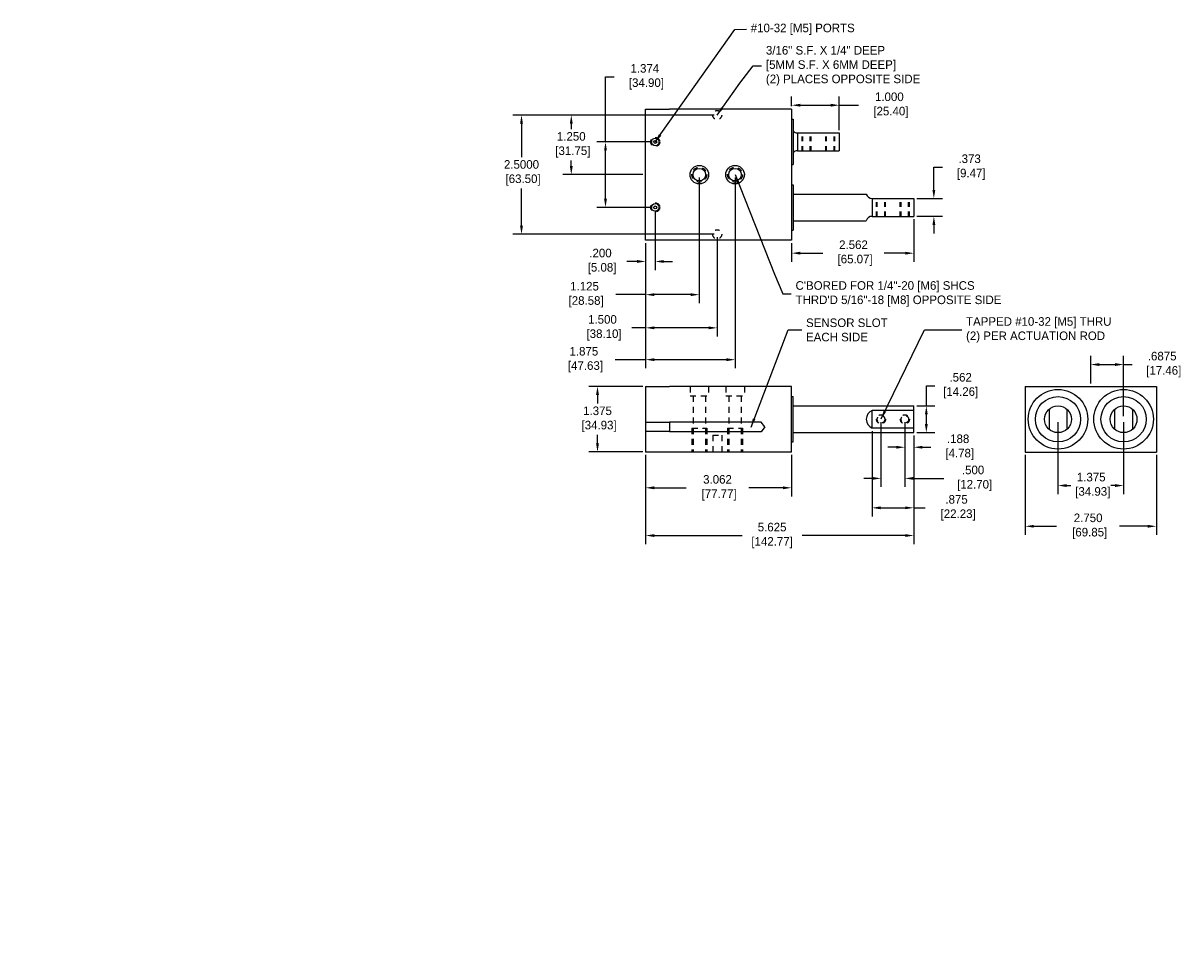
# Model space of a CAD drawing. Extents: x -1 to 76, y -9 to 151.
import ezdxf

# ---------------------------------------------------------------- set-up
doc = ezdxf.new("R2010")
doc.units = 0
doc.header["$MEASUREMENT"] = 0
doc.linetypes.add('DASHED', pattern=[0.75, 0.5, -0.25])
doc.linetypes.add('DASHED2', pattern=[0.375, 0.25, -0.125])
doc.layers.get('0').update_dxf_attribs({"linetype": 'CONTINUOUS'})
doc.layers.get('DEFPOINTS').update_dxf_attribs({"linetype": 'CONTINUOUS'})
doc.layers.add('DWG', color=7, linetype='CONTINUOUS')
doc.dimstyles.get("Standard").update_dxf_attribs({"dimtxt": 0.18, "dimasz": 0.18, "dimexe": 0.18, "dimexo": 0.0625, "dimgap": 0.09, "dimtad": 0, "dimtih": 1, "dimtoh": 1, "dimdec": 4, "dimzin": 4, "dimdsep": 46, "dimtxsty": 'Standard', "dimcen": 0.09, "dimadec": 0, "dimazin": 0, "dimtfac": 1, "dimtdec": 3, "dimtofl": 0, "dimtmove": 0, "dimatfit": 3, "dimfxl": 1, "dimtolj": 1, "dimtzin": 4, "dimarcsym": 0})

# ---------------------------------------------------------------- blocks, each defined once
blk = doc.blocks.new('*D555')
at = {"color": 0, "linetype": 'ByBlock'}
for p, q in [((16.487, 147.568), (16.487, 146.317)), ((16.287, 146.88), (16.287, 146.317)), ((16.107, 146.497), (15.895, 146.497)), ((16.667, 146.497), (16.847, 146.497))]:
    blk.add_line(p, q, dxfattribs=at)
for points in [[(16.107, 146.527), (16.107, 146.467), (16.287, 146.497)], [(16.667, 146.527), (16.667, 146.467), (16.487, 146.497)]]:
    blk.add_solid(points, dxfattribs=at)
at = {"layer": 'DEFPOINTS', "color": 0, "linetype": 'ByBlock'}
for p in [(16.487, 147.631), (16.287, 146.943), (16.487, 146.497)]:
    blk.add_point(p, dxfattribs=at)
at = {"color": 0, "linetype": 'ByBlock', "insert": (15.34, 146.497), "char_height": 0.18, "attachment_point": 5}
blk.add_mtext('\\A1;.200\\P [5.08]', dxfattribs=at)
blk = doc.blocks.new('*D556')
at = {"color": 0, "linetype": 'ByBlock'}
for p, q in [((17.412, 148.255), (17.412, 145.621)), ((16.287, 146.88), (16.287, 145.621)), ((16.287, 145.801), (15.665, 145.801)), ((17.232, 145.801), (16.467, 145.801))]:
    blk.add_line(p, q, dxfattribs=at)
for points in [[(16.467, 145.831), (16.467, 145.771), (16.287, 145.801)], [(17.232, 145.831), (17.232, 145.771), (17.412, 145.801)]]:
    blk.add_solid(points, dxfattribs=at)
at = {"layer": 'DEFPOINTS', "color": 0, "linetype": 'ByBlock'}
for p in [(17.412, 148.318), (16.287, 146.943), (17.412, 145.801)]:
    blk.add_point(p, dxfattribs=at)
at = {"color": 0, "linetype": 'ByBlock', "insert": (15.005, 145.801), "char_height": 0.18, "attachment_point": 5}
blk.add_mtext('\\A1;1.125\\P [28.58]', dxfattribs=at)
blk = doc.blocks.new('*D557')
at = {"color": 0, "linetype": 'ByBlock'}
for p, q in [((17.787, 147.005), (17.787, 144.925)), ((16.287, 146.88), (16.287, 144.925)), ((16.287, 145.105), (15.996, 145.105)), ((17.607, 145.105), (16.467, 145.105))]:
    blk.add_line(p, q, dxfattribs=at)
for points in [[(16.467, 145.135), (16.467, 145.075), (16.287, 145.105)], [(17.607, 145.135), (17.607, 145.075), (17.787, 145.105)]]:
    blk.add_solid(points, dxfattribs=at)
at = {"layer": 'DEFPOINTS', "color": 0, "linetype": 'ByBlock'}
for p in [(16.287, 146.943), (17.787, 147.068), (17.787, 145.105)]:
    blk.add_point(p, dxfattribs=at)
at = {"color": 0, "linetype": 'ByBlock', "insert": (15.381, 145.105), "char_height": 0.18, "attachment_point": 5}
blk.add_mtext('\\A1;1.500\\P [38.10]', dxfattribs=at)
blk = doc.blocks.new('*D558')
at = {"color": 0, "linetype": 'ByBlock'}
for p, q in [((15.445, 149.005), (15.445, 150.37)), ((15.445, 150.37), (15.625, 150.37)), ((16.425, 149.005), (15.265, 149.005)), ((15.445, 147.811), (15.445, 148.825)), ((16.425, 147.631), (15.265, 147.631))]:
    blk.add_line(p, q, dxfattribs=at)
for points in [[(15.415, 148.825), (15.475, 148.825), (15.445, 149.005)], [(15.415, 147.811), (15.475, 147.811), (15.445, 147.631)]]:
    blk.add_solid(points, dxfattribs=at)
at = {"layer": 'DEFPOINTS', "color": 0, "linetype": 'ByBlock'}
for p in [(16.487, 149.005), (15.445, 147.631), (16.487, 147.631)]:
    blk.add_point(p, dxfattribs=at)
at = {"color": 0, "linetype": 'ByBlock', "insert": (16.27, 150.37), "char_height": 0.18, "attachment_point": 5}
blk.add_mtext('\\A1;1.374\\P [34.90]', dxfattribs=at)
blk = doc.blocks.new('*D559')
at = {"color": 0, "linetype": 'ByBlock'}
for p, q in [((17.725, 149.568), (13.503, 149.568)), ((13.683, 149.388), (13.683, 148.685)), ((13.683, 147.248), (13.683, 148.025)), ((17.725, 147.068), (13.503, 147.068))]:
    blk.add_line(p, q, dxfattribs=at)
for points in [[(13.653, 149.388), (13.713, 149.388), (13.683, 149.568)], [(13.653, 147.248), (13.713, 147.248), (13.683, 147.068)]]:
    blk.add_solid(points, dxfattribs=at)
at = {"layer": 'DEFPOINTS', "color": 0, "linetype": 'ByBlock'}
for p in [(17.787, 149.568), (13.683, 147.068), (17.787, 147.068)]:
    blk.add_point(p, dxfattribs=at)
at = {"color": 0, "linetype": 'ByBlock', "insert": (13.683, 148.355), "char_height": 0.18, "attachment_point": 5}
blk.add_mtext('\\A1;2.5000\\P [63.50]', dxfattribs=at)
blk = doc.blocks.new('*D560')
at = {"color": 0, "linetype": 'ByBlock'}
for p, q in [((19.349, 149.755), (19.349, 149.954)), ((20.349, 149.254), (20.349, 149.954)), ((19.529, 149.774), (20.169, 149.774)), ((20.349, 149.774), (20.753, 149.774))]:
    blk.add_line(p, q, dxfattribs=at)
for points in [[(19.529, 149.804), (19.529, 149.744), (19.349, 149.774)], [(20.169, 149.804), (20.169, 149.744), (20.349, 149.774)]]:
    blk.add_solid(points, dxfattribs=at)
at = {"layer": 'DEFPOINTS', "color": 0, "linetype": 'ByBlock'}
for p in [(19.349, 149.693), (20.349, 149.774), (20.349, 149.192)]:
    blk.add_point(p, dxfattribs=at)
at = {"color": 0, "linetype": 'ByBlock', "insert": (21.398, 149.774), "char_height": 0.18, "attachment_point": 5}
blk.add_mtext('\\A1;1.000\\P [25.40]', dxfattribs=at)
blk = doc.blocks.new('*D561')
at = {"color": 0, "linetype": 'ByBlock'}
for p, q in [((21.911, 147.381), (21.911, 146.491)), ((19.349, 146.88), (19.349, 146.491)), ((19.529, 146.671), (20.001, 146.671)), ((21.731, 146.671), (21.291, 146.671))]:
    blk.add_line(p, q, dxfattribs=at)
for points in [[(19.529, 146.701), (19.529, 146.641), (19.349, 146.671)], [(21.731, 146.701), (21.731, 146.641), (21.911, 146.671)]]:
    blk.add_solid(points, dxfattribs=at)
at = {"layer": 'DEFPOINTS', "color": 0, "linetype": 'ByBlock'}
for p in [(21.911, 147.444), (19.349, 146.943), (21.911, 146.671)]:
    blk.add_point(p, dxfattribs=at)
at = {"color": 0, "linetype": 'ByBlock', "insert": (20.646, 146.671), "char_height": 0.18, "attachment_point": 5}
blk.add_mtext('\\A1;2.562\\P [65.07]', dxfattribs=at)
blk = doc.blocks.new('*D562')
at = {"color": 0, "linetype": 'ByBlock'}
for p, q in [((21.911, 142.846), (21.911, 140.569)), ((16.287, 142.438), (16.287, 140.569)), ((16.467, 140.749), (18.309, 140.749)), ((21.731, 140.749), (19.569, 140.749))]:
    blk.add_line(p, q, dxfattribs=at)
for points in [[(16.467, 140.779), (16.467, 140.719), (16.287, 140.749)], [(21.731, 140.779), (21.731, 140.719), (21.911, 140.749)]]:
    blk.add_solid(points, dxfattribs=at)
at = {"layer": 'DEFPOINTS', "color": 0, "linetype": 'ByBlock'}
for p in [(21.911, 142.908), (16.287, 142.501), (21.911, 140.749)]:
    blk.add_point(p, dxfattribs=at)
at = {"color": 0, "linetype": 'ByBlock', "insert": (18.939, 140.749), "char_height": 0.18, "attachment_point": 5}
blk.add_mtext('\\A1;5.625\\P[142.77]', dxfattribs=at)
blk = doc.blocks.new('*D563')
at = {"color": 0, "linetype": 'ByBlock'}
for p, q in [((16.287, 142.438), (16.287, 141.57)), ((19.349, 142.438), (19.349, 141.57)), ((16.467, 141.75), (17.134, 141.75)), ((19.169, 141.75), (18.454, 141.75))]:
    blk.add_line(p, q, dxfattribs=at)
for points in [[(16.467, 141.78), (16.467, 141.72), (16.287, 141.75)], [(19.169, 141.78), (19.169, 141.72), (19.349, 141.75)]]:
    blk.add_solid(points, dxfattribs=at)
at = {"layer": 'DEFPOINTS', "color": 0, "linetype": 'ByBlock'}
for p in [(16.287, 142.501), (19.349, 142.501), (19.349, 141.75)]:
    blk.add_point(p, dxfattribs=at)
at = {"color": 0, "linetype": 'ByBlock', "insert": (17.794, 141.75), "char_height": 0.18, "attachment_point": 5}
blk.add_mtext('\\A1;3.062\\P [77.77]', dxfattribs=at)
blk = doc.blocks.new('*D564')
at = {"color": 0, "linetype": 'ByBlock'}
for p, q in [((16.225, 143.876), (15.097, 143.876)), ((15.277, 143.696), (15.277, 143.518)), ((15.277, 142.681), (15.277, 142.858)), ((16.225, 142.501), (15.097, 142.501))]:
    blk.add_line(p, q, dxfattribs=at)
for points in [[(15.247, 143.696), (15.307, 143.696), (15.277, 143.876)], [(15.247, 142.681), (15.307, 142.681), (15.277, 142.501)]]:
    blk.add_solid(points, dxfattribs=at)
at = {"layer": 'DEFPOINTS', "color": 0, "linetype": 'ByBlock'}
for p in [(16.287, 143.876), (15.277, 142.501), (16.287, 142.501)]:
    blk.add_point(p, dxfattribs=at)
at = {"color": 0, "linetype": 'ByBlock', "insert": (15.277, 143.188), "char_height": 0.18, "attachment_point": 5}
blk.add_mtext('\\A1;1.375\\P [34.93]', dxfattribs=at)
blk = doc.blocks.new('*D565')
at = {"color": 0, "linetype": 'ByBlock'}
for p, q in [((22.174, 143.468), (22.174, 143.891)), ((22.174, 143.891), (22.354, 143.891)), ((21.974, 143.468), (22.354, 143.468)), ((22.174, 143.088), (22.174, 143.288)), ((21.974, 142.908), (22.354, 142.908))]:
    blk.add_line(p, q, dxfattribs=at)
for points in [[(22.144, 143.288), (22.204, 143.288), (22.174, 143.468)], [(22.144, 143.088), (22.204, 143.088), (22.174, 142.908)]]:
    blk.add_solid(points, dxfattribs=at)
at = {"layer": 'DEFPOINTS', "color": 0, "linetype": 'ByBlock'}
for p in [(21.911, 143.468), (21.911, 142.908), (22.174, 142.908)]:
    blk.add_point(p, dxfattribs=at)
at = {"color": 0, "linetype": 'ByBlock', "insert": (22.894, 143.891), "char_height": 0.18, "attachment_point": 5}
blk.add_mtext('\\A1;.562\\P[14.26]', dxfattribs=at)
blk = doc.blocks.new('*D566')
at = {"color": 0, "linetype": 'ByBlock'}
for p, q in [((22.332, 147.997), (22.332, 148.475)), ((22.332, 148.475), (22.512, 148.475)), ((21.974, 147.817), (22.512, 147.817)), ((21.974, 147.444), (22.512, 147.444)), ((22.332, 147.264), (22.332, 147.084))]:
    blk.add_line(p, q, dxfattribs=at)
for points in [[(22.302, 147.997), (22.362, 147.997), (22.332, 147.817)], [(22.302, 147.264), (22.362, 147.264), (22.332, 147.444)]]:
    blk.add_solid(points, dxfattribs=at)
at = {"layer": 'DEFPOINTS', "color": 0, "linetype": 'ByBlock'}
for p in [(21.911, 147.817), (21.911, 147.444), (22.332, 147.444)]:
    blk.add_point(p, dxfattribs=at)
at = {"color": 0, "linetype": 'ByBlock', "insert": (23.082, 148.475), "char_height": 0.18, "attachment_point": 5}
blk.add_mtext('\\A1;.373\\P [9.47]', dxfattribs=at)
blk = doc.blocks.new('*D567')
at = {"color": 0, "linetype": 'ByBlock'}
for p, q in [((24.248, 142.438), (24.248, 140.763)), ((26.998, 142.438), (26.998, 140.763)), ((24.428, 140.943), (24.907, 140.943)), ((26.818, 140.943), (26.227, 140.943))]:
    blk.add_line(p, q, dxfattribs=at)
for points in [[(24.428, 140.973), (24.428, 140.913), (24.248, 140.943)], [(26.818, 140.973), (26.818, 140.913), (26.998, 140.943)]]:
    blk.add_solid(points, dxfattribs=at)
at = {"layer": 'DEFPOINTS', "color": 0, "linetype": 'ByBlock'}
for p in [(24.248, 142.501), (26.998, 142.501), (26.998, 140.943)]:
    blk.add_point(p, dxfattribs=at)
at = {"color": 0, "linetype": 'ByBlock', "insert": (25.567, 140.943), "char_height": 0.18, "attachment_point": 5}
blk.add_mtext('\\A1;2.750\\P [69.85]', dxfattribs=at)
blk = doc.blocks.new('*D568')
at = {"color": 0, "linetype": 'ByBlock'}
for p, q in [((24.935, 143.126), (24.935, 141.617)), ((26.31, 143.126), (26.31, 141.617)), ((25.115, 141.797), (25.205, 141.797)), ((26.13, 141.797), (26.04, 141.797))]:
    blk.add_line(p, q, dxfattribs=at)
for points in [[(25.115, 141.827), (25.115, 141.767), (24.935, 141.797)], [(26.13, 141.827), (26.13, 141.767), (26.31, 141.797)]]:
    blk.add_solid(points, dxfattribs=at)
at = {"layer": 'DEFPOINTS', "color": 0, "linetype": 'ByBlock'}
for p in [(24.935, 143.188), (26.31, 143.188), (26.31, 141.797)]:
    blk.add_point(p, dxfattribs=at)
at = {"color": 0, "linetype": 'ByBlock', "insert": (25.632, 141.797), "char_height": 0.18, "attachment_point": 5}
blk.add_mtext('\\A1;1.375\\P [34.93]', dxfattribs=at)
blk = doc.blocks.new('*D569')
at = {"color": 0, "linetype": 'ByBlock'}
for p, q in [((21.223, 143.126), (21.223, 141.767)), ((21.723, 143.126), (21.723, 141.767)), ((21.043, 141.947), (20.863, 141.947)), ((21.903, 141.947), (22.539, 141.947))]:
    blk.add_line(p, q, dxfattribs=at)
for points in [[(21.043, 141.977), (21.043, 141.917), (21.223, 141.947)], [(21.903, 141.977), (21.903, 141.917), (21.723, 141.947)]]:
    blk.add_solid(points, dxfattribs=at)
at = {"layer": 'DEFPOINTS', "color": 0, "linetype": 'ByBlock'}
for p in [(21.223, 143.188), (21.723, 143.188), (21.723, 141.947)]:
    blk.add_point(p, dxfattribs=at)
at = {"color": 0, "linetype": 'ByBlock', "insert": (23.154, 141.947), "char_height": 0.18, "attachment_point": 5}
blk.add_mtext('\\A1;.500\\P [12.70]', dxfattribs=at)
blk = doc.blocks.new('*D570')
at = {"color": 0, "linetype": 'ByBlock'}
for p, q in [((21.723, 143.126), (21.723, 142.421)), ((21.911, 142.846), (21.911, 142.421)), ((21.543, 142.601), (21.363, 142.601)), ((22.091, 142.601), (22.271, 142.601))]:
    blk.add_line(p, q, dxfattribs=at)
for points in [[(21.543, 142.631), (21.543, 142.571), (21.723, 142.601)], [(22.091, 142.631), (22.091, 142.571), (21.911, 142.601)]]:
    blk.add_solid(points, dxfattribs=at)
at = {"layer": 'DEFPOINTS', "color": 0, "linetype": 'ByBlock'}
for p in [(21.723, 143.188), (21.911, 142.908), (21.723, 142.601)]:
    blk.add_point(p, dxfattribs=at)
at = {"color": 0, "linetype": 'ByBlock', "insert": (22.841, 142.601), "char_height": 0.18, "attachment_point": 5}
blk.add_mtext('\\A1;.188\\P [4.78]', dxfattribs=at)
blk = doc.blocks.new('*D571')
at = {"color": 0, "linetype": 'ByBlock'}
for p, q in [((21.036, 142.939), (21.036, 141.15)), ((21.911, 142.846), (21.911, 141.15)), ((21.216, 141.33), (21.731, 141.33)), ((21.911, 141.33), (22.148, 141.33))]:
    blk.add_line(p, q, dxfattribs=at)
for points in [[(21.216, 141.36), (21.216, 141.3), (21.036, 141.33)], [(21.731, 141.36), (21.731, 141.3), (21.911, 141.33)]]:
    blk.add_solid(points, dxfattribs=at)
at = {"layer": 'DEFPOINTS', "color": 0, "linetype": 'ByBlock'}
for p in [(21.036, 143.002), (21.911, 142.908), (21.036, 141.33)]:
    blk.add_point(p, dxfattribs=at)
at = {"color": 0, "linetype": 'ByBlock', "insert": (22.808, 141.33), "char_height": 0.18, "attachment_point": 5}
blk.add_mtext('\\A1;.875\\P [22.23]', dxfattribs=at)
blk = doc.blocks.new('*D572')
at = {"color": 0, "linetype": 'ByBlock'}
for p, q in [((18.162, 148.255), (18.162, 144.257)), ((16.287, 146.88), (16.287, 144.257)), ((16.287, 144.437), (15.651, 144.437)), ((17.982, 144.437), (16.467, 144.437))]:
    blk.add_line(p, q, dxfattribs=at)
for points in [[(16.467, 144.467), (16.467, 144.407), (16.287, 144.437)], [(17.982, 144.467), (17.982, 144.407), (18.162, 144.437)]]:
    blk.add_solid(points, dxfattribs=at)
at = {"layer": 'DEFPOINTS', "color": 0, "linetype": 'ByBlock'}
for p in [(18.162, 148.318), (16.287, 146.943), (18.162, 144.437)]:
    blk.add_point(p, dxfattribs=at)
at = {"color": 0, "linetype": 'ByBlock', "insert": (14.991, 144.437), "char_height": 0.18, "attachment_point": 5}
blk.add_mtext('\\A1;1.875\\P [47.63]', dxfattribs=at)
blk = doc.blocks.new('*D573')
at = {"color": 0, "linetype": 'ByBlock'}
for p, q in [((25.623, 143.938), (25.623, 144.515)), ((26.31, 143.251), (26.31, 144.515)), ((25.803, 144.335), (26.13, 144.335)), ((26.31, 144.335), (26.49, 144.335))]:
    blk.add_line(p, q, dxfattribs=at)
for points in [[(25.803, 144.365), (25.803, 144.305), (25.623, 144.335)], [(26.13, 144.365), (26.13, 144.305), (26.31, 144.335)]]:
    blk.add_solid(points, dxfattribs=at)
at = {"layer": 'DEFPOINTS', "color": 0, "linetype": 'ByBlock'}
for p in [(26.31, 144.335), (25.623, 143.876), (26.31, 143.188)]:
    blk.add_point(p, dxfattribs=at)
at = {"color": 0, "linetype": 'ByBlock', "insert": (27.12, 144.335), "char_height": 0.18, "attachment_point": 5}
blk.add_mtext('\\A1;.6875\\P [17.46]', dxfattribs=at)
blk = doc.blocks.new('*D574')
at = {"color": 0, "linetype": 'ByBlock'}
for p, q in [((17.725, 149.568), (14.547, 149.568)), ((14.727, 149.388), (14.727, 149.273)), ((14.727, 148.498), (14.727, 148.613)), ((16.225, 148.318), (14.547, 148.318))]:
    blk.add_line(p, q, dxfattribs=at)
for points in [[(14.697, 149.388), (14.757, 149.388), (14.727, 149.568)], [(14.697, 148.498), (14.757, 148.498), (14.727, 148.318)]]:
    blk.add_solid(points, dxfattribs=at)
at = {"layer": 'DEFPOINTS', "color": 0, "linetype": 'ByBlock'}
for p in [(17.787, 149.568), (14.727, 148.318), (16.287, 148.318)]:
    blk.add_point(p, dxfattribs=at)
at = {"color": 0, "linetype": 'ByBlock', "insert": (14.727, 148.943), "char_height": 0.18, "attachment_point": 5}
blk.add_mtext('\\A1;1.250\\P [31.75]', dxfattribs=at)

msp = doc.modelspace()

# ---------------------------------------------------------------- linework, layer by layer
at = {"linetype": 'Continuous'}
for p, q in [((16.28716, 146.94266), (16.28716, 149.69266)), ((16.28716, 149.69266), (16.78716, 149.69266)), ((19.34916, 149.69266), (16.78716, 149.69266)), ((19.34916, 149.69266), (19.34916, 146.94266)), ((19.34916, 149.48016), (19.37916, 149.48016)), ((19.37916, 149.48016), (19.37916, 148.53016)), ((19.47416, 149.19166), (19.47416, 148.81866)), ((19.47416, 149.19166), (20.34916, 149.19166)), ((20.34916, 149.19166), (20.34916, 148.81866)), ((19.47416, 148.81866), (20.34916, 148.81866)), ((19.34916, 148.53016), (19.37916, 148.53016)), ((19.34916, 148.10516), (19.37916, 148.10516)), ((19.37916, 148.10516), (19.37916, 147.15516)), ((19.37916, 147.91016), (20.9152, 147.91016)), ((21.03616, 147.81666), (21.03616, 147.44366)), ((21.03616, 147.81666), (21.91116, 147.81666)), ((21.91116, 147.81666), (21.91116, 147.44366)), ((21.03616, 147.44366), (21.91116, 147.44366)), ((19.34916, 147.15516), (19.37916, 147.15516)), ((19.37916, 147.35016), (20.9152, 147.35016)), ((16.78716, 146.94266), (16.28716, 146.94266)), ((19.34916, 146.94266), (16.78716, 146.94266)), ((16.28716, 143.87551), (16.78716, 143.87551)), ((16.28716, 143.87551), (16.28716, 142.50051)), ((19.34916, 143.87551), (16.78716, 143.87551)), ((19.34916, 142.50051), (19.34916, 143.87551)), ((24.24795, 143.87551), (26.99795, 143.87551)), ((24.24795, 143.87551), (24.24795, 142.50051)), ((26.99795, 143.87551), (26.99795, 142.50051)), ((19.34916, 143.66301), (19.37916, 143.66301)), ((19.37916, 142.71301), (19.37916, 143.66301)), ((19.37316, 143.46801), (21.91116, 143.46801)), ((21.03616, 143.00151), (21.03616, 143.37451)), ((21.91116, 143.37451), (21.03616, 143.37451)), ((21.91116, 142.90801), (21.91116, 143.46801)), ((16.78716, 143.11951), (16.28716, 143.11951)), ((16.78716, 143.12551), (16.78716, 142.92551)), ((18.70716, 143.12551), (16.78716, 143.12551)), ((16.78716, 143.12551), (16.78716, 142.92551)), ((18.78716, 143.02551), (18.70716, 143.12551)), ((18.78716, 143.02551), (18.70716, 142.92551)), ((16.78716, 142.93151), (16.28716, 142.93151)), ((18.70716, 142.92551), (16.78716, 142.92551)), ((19.37316, 142.90801), (21.91116, 142.90801)), ((21.91116, 143.00151), (21.03616, 143.00151)), ((19.34916, 142.71301), (19.37916, 142.71301)), ((16.78716, 142.50051), (16.28716, 142.50051)), ((19.34916, 142.50051), (16.78716, 142.50051)), ((24.24795, 142.50051), (26.99795, 142.50051))]:
    msp.add_line(p, q, dxfattribs=at)
at = {"linetype": 'DASHED', "ltscale": 0.0625}
for p, q in [((19.56616, 148.81866), (19.56616, 149.19166)), ((19.58166, 148.81866), (19.58166, 149.19166)), ((19.74066, 148.81866), (19.74066, 149.19166)), ((19.75616, 148.81866), (19.75616, 149.19166)), ((20.06616, 148.81866), (20.06616, 149.19166)), ((20.08166, 148.81866), (20.08166, 149.19166)), ((20.24066, 148.81866), (20.24066, 149.19166)), ((20.25616, 148.81866), (20.25616, 149.19166)), ((21.12816, 147.44366), (21.12816, 147.81666)), ((21.14366, 147.44366), (21.14366, 147.81666)), ((21.30266, 147.44366), (21.30266, 147.81666)), ((21.31816, 147.44366), (21.31816, 147.81666)), ((21.62816, 147.44366), (21.62816, 147.81666)), ((21.64366, 147.44366), (21.64366, 147.81666)), ((21.80266, 147.44366), (21.80266, 147.81666)), ((21.81816, 147.44366), (21.81816, 147.81666))]:
    msp.add_line(p, q, dxfattribs=at)
at = {"linetype": 'DASHED', "ltscale": 0.25}
for p, q in [((17.21716, 143.87551), (17.21716, 143.67551)), ((17.60716, 143.87551), (17.60716, 143.67551)), ((17.96716, 143.87551), (17.96716, 143.67551)), ((18.35716, 143.87551), (18.35716, 143.67551)), ((17.21716, 143.67551), (17.60716, 143.67551)), ((17.28166, 143.67551), (17.28166, 142.50051)), ((17.54266, 143.67551), (17.54266, 142.50051)), ((17.96716, 143.67551), (18.35716, 143.67551)), ((18.03166, 143.67551), (18.03166, 142.50051)), ((18.29266, 143.67551), (18.29266, 142.50051)), ((17.25616, 143.00051), (17.56816, 143.00051)), ((17.25616, 143.00051), (17.25616, 142.50051)), ((17.56816, 143.00051), (17.56816, 142.50051)), ((17.69266, 142.85051), (17.69266, 142.50051)), ((17.69266, 142.85051), (17.88166, 142.85051)), ((17.88166, 142.85051), (17.88166, 142.50051)), ((18.00616, 143.00051), (18.31816, 143.00051)), ((18.00616, 143.00051), (18.00616, 142.50051)), ((18.31816, 143.00051), (18.31816, 142.50051))]:
    msp.add_line(p, q, dxfattribs=at)
for p, q in [((24.74795, 143.39764), (24.74795, 142.97838)), ((25.12295, 143.39764), (25.12295, 142.97838)), ((26.12295, 143.39764), (26.12295, 142.97838)), ((26.49795, 143.39764), (26.49795, 142.97838))]:
    msp.add_line(p, q)
at = {"linetype": 'DASHED2', "ltscale": 0.25}
for centre in [(17.78716, 149.56766), (17.78716, 147.06766)]:
    msp.add_circle(centre, 0.09475, dxfattribs=at)
at = {"linetype": 'DASHED2', "ltscale": 0.5}
for centre in [(16.48716, 149.00466), (16.48716, 147.63066)]:
    msp.add_circle(centre, 0.095, dxfattribs=at)
at = {"linetype": 'Continuous'}
for centre, radius in [((16.48716, 149.00466), 0.0795), ((16.48716, 149.00466), 0.031), ((16.48716, 147.63066), 0.0795), ((16.48716, 147.63066), 0.031), ((24.93545, 143.18801), 0.625), ((26.31045, 143.18801), 0.625)]:
    msp.add_circle(centre, radius, dxfattribs=at)
for centre, radius in [((17.41216, 148.31766), 0.195), ((17.41216, 148.31766), 0.1305), ((18.16216, 148.31766), 0.195), ((18.16216, 148.31766), 0.1305), ((24.93545, 143.18801), 0.475), ((26.31045, 143.18801), 0.475), ((24.93545, 143.18801), 0.28125), ((26.31045, 143.18801), 0.28125)]:
    msp.add_circle(centre, radius)
at = {"linetype": 'DASHED', "ltscale": 0.1565}
for centre in [(17.41216, 148.31766), (18.16216, 148.31766)]:
    msp.add_circle(centre, 0.15625, dxfattribs=at)
at = {"linetype": 'DASHED', "ltscale": 0.0625}
for centre, radius in [((21.22316, 143.18801), 0.095), ((21.22316, 143.18801), 0.0795), ((21.72316, 143.18801), 0.095), ((21.72316, 143.18801), 0.0795)]:
    msp.add_circle(centre, radius, dxfattribs=at)
at = {"linetype": 'Continuous'}
for centre, radius, start, end in [((19.47416, 149.31666), 0.125, 220.535802, 270), ((19.47416, 148.69366), 0.125, 90, 139.464198), ((21.03616, 147.94166), 0.125, 194.595894, 270), ((21.03616, 147.31866), 0.125, 90, 165.404106), ((21.11945, 143.18801), 0.20425, 114.064249, 245.935751)]:
    msp.add_arc(centre, radius, start, end, dxfattribs=at)
at = {"layer": 'DEFPOINTS', "color": 0, "linetype": 'ByBlock'}
for p in [(16.78716, 149.69266), (16.78716, 149.69266), (16.78716, 149.69266), (20.34916, 149.19166), (20.34916, 148.81866), (20.34916, 148.81866), (19.37916, 148.53016), (19.37916, 148.53016), (21.91116, 147.81666), (21.91116, 147.44366), (21.91116, 147.44366), (19.37916, 147.15516), (19.37916, 147.15516), (16.78716, 146.94266), (16.78716, 143.87551), (25.62295, 143.87551), (19.37916, 143.66301), (19.37916, 143.66301), (21.91116, 143.46801), (21.91116, 143.46801), (21.91116, 143.46801), (21.22316, 143.18801), (21.91116, 142.90801), (16.78716, 142.50051), (16.78716, 142.50051), (19.34916, 142.50051)]:
    msp.add_point(p, dxfattribs=at)

# ---------------------------------------------------------------- texts
at = {"char_height": 0.18, "attachment_point": 4}
for s, insert in [('#10-32 [M5] PORTS', (18.49173, 151.3675)), ('3/16" S.F. X 1/4" DEEP\\P[5MM S.F. X 6MM DEEP]\\P(2) PLACES OPPOSITE SIDE', (18.80953, 150.5994)), ('C\'BORED FOR 1/4"-20 [M6] SHCS\\PTHRD\'D 5/16"-18 [M8] OPPOSITE SIDE', (19.43084, 145.81598)), ('SENSOR SLOT\\PEACH SIDE', (19.65089, 145.06029)), ('TAPPED #10-32 [M5] THRU\\P(2) PER ACTUATION ROD', (23.00728, 145.06137))]:
    msp.add_mtext(s, dxfattribs=dict(at, insert=insert))
at = {"layer": 'DWG', "ltscale": 0.03125, "char_height": 0.0625, "attachment_point": 4}
for insert in [(3.23103, 137.83953), (3.6126, 132.20617)]:
    msp.add_mtext('\\A1;', dxfattribs=dict(at, insert=insert))

# ---------------------------------------------------------------- dimensions: what is measured, and where the dimension line sits
for base, p1, p2, override, picture, middle in [((15.445, 147.63066), (16.48716, 149.00466), (16.48716, 147.63066), {"dimdec": 3, "dimzin": 4, "dimpost": '\\P', "dimtdec": 3, "dimtzin": 4}, '*D558', (16.27, 150.37049)), ((13.68274, 147.06766), (17.78716, 149.56766), (17.78716, 147.06766), {"dimdec": 4, "dimpost": '\\P'}, '*D559', (13.68274, 148.35496)), ((22.33184, 147.44366), (21.91116, 147.81666), (21.91116, 147.44366), {"dimdec": 3, "dimzin": 4, "dimpost": '\\P', "dimtdec": 3, "dimtzin": 4}, '*D566', (23.08184, 148.4751))]:
    dim = msp.add_linear_dim(base=base, p1=p1, p2=p2, angle=90, dimstyle='Standard', override=override)
    dim.commit()
    dim.dimension.update_dxf_attribs({"geometry": picture, "text_midpoint": middle, "dimtype": 160})
for base, p1, p2, picture, middle in [((20.34916, 149.77365), (19.34916, 149.69266), (20.34916, 149.19166), '*D560', (21.39816, 149.77365)), ((18.16216, 144.43734), (16.28716, 146.94266), (18.16216, 148.31766), '*D572', (14.99138, 144.43734)), ((17.41216, 145.80128), (16.28716, 146.94266), (17.41216, 148.31766), '*D556', (15.0053, 145.80128)), ((16.48716, 146.49716), (16.28716, 146.94266), (16.48716, 147.63066), '*D555', (15.33955, 146.49716)), ((21.91116, 146.67085), (19.34916, 146.94266), (21.91116, 147.44366), '*D561', (20.64609, 146.67085)), ((17.78716, 145.10539), (16.28716, 146.94266), (17.78716, 147.06766), '*D557', (15.38133, 145.10539)), ((21.72316, 141.94671), (21.22316, 143.18801), (21.72316, 143.18801), '*D569', (23.15367, 141.94671)), ((21.72316, 142.60095), (21.91116, 142.90801), (21.72316, 143.18801), '*D570', (22.84116, 142.60095)), ((26.31045, 141.79739), (24.93545, 143.18801), (26.31045, 143.18801), '*D568', (25.63226, 141.79739)), ((21.03616, 141.3295), (21.91116, 142.90801), (21.03616, 143.00151), '*D571', (22.8078, 141.3295)), ((19.34916, 141.74971), (16.28716, 142.50051), (19.34916, 142.50051), '*D563', (17.79424, 141.74971)), ((26.99795, 140.94276), (24.24795, 142.50051), (26.99795, 142.50051), '*D567', (25.56718, 140.94276))]:
    dim = msp.add_linear_dim(base=base, p1=p1, p2=p2, dimstyle='Standard', override={"dimdec": 3, "dimzin": 4, "dimpost": '\\P', "dimtdec": 3, "dimtzin": 4})
    dim.commit()
    dim.dimension.update_dxf_attribs({"geometry": picture, "text_midpoint": middle, "dimtype": 160})
for base, p1, p2, override, picture, middle in [((14.72727, 148.31766), (17.78716, 149.56766), (16.28716, 148.31766), {"dimdec": 3, "dimpost": '\\P'}, '*D574', (14.72727, 148.94266)), ((15.27731, 142.50051), (16.28716, 143.87551), (16.28716, 142.50051), {"dimdec": 3, "dimzin": 4, "dimpost": '\\P', "dimtdec": 3, "dimtzin": 4}, '*D564', (15.27731, 143.18801))]:
    dim = msp.add_linear_dim(base=base, p1=p1, p2=p2, angle=90, dimstyle='Standard', override=override)
    dim.commit()
    dim.dimension.update_dxf_attribs({"geometry": picture, "text_midpoint": middle})
dim = msp.add_linear_dim(base=(26.31045, 144.33469), p1=(25.62295, 143.87551), p2=(26.31045, 143.18801), dimstyle='Standard', override={"dimpost": '\\P'})
dim.commit()
dim.dimension.update_dxf_attribs({"geometry": '*D573', "text_midpoint": (27.12045, 144.33469)})
dim = msp.add_linear_dim(base=(22.17445, 142.90801), p1=(21.91116, 143.46801), p2=(21.91116, 142.90801), angle=90, text='.562\\P[14.26]', dimstyle='Standard', override={"dimdec": 3, "dimzin": 4, "dimpost": '\\P', "dimtdec": 3, "dimtzin": 4})
dim.commit()
dim.dimension.update_dxf_attribs({"geometry": '*D565', "text_midpoint": (22.89445, 143.89069), "dimtype": 160})
dim = msp.add_linear_dim(base=(21.91116, 140.74884), p1=(16.28716, 142.50051), p2=(21.91116, 142.90801), text='5.625\\P[142.77]', dimstyle='Standard', override={"dimdec": 3, "dimzin": 4, "dimpost": '\\P', "dimtdec": 3, "dimtzin": 4})
dim.commit()
dim.dimension.update_dxf_attribs({"geometry": '*D562', "text_midpoint": (18.93935, 140.74884), "dimtype": 160})

# ---------------------------------------------------------------- leaders
at = {"annotation_type": 0, "has_hookline": 1, "hookline_direction": 0}
for points, text_width in [([(16.48716, 149.00466), (18.16014, 151.36568), (18.40173, 151.3675)], 3.93), ([(17.78716, 149.56766), (18.2599, 150.23942), (18.53953, 150.5994), (18.71953, 150.5994)], 4.56), ([(18.16216, 148.31766), (18.99001, 146.23182), (19.16084, 145.81598), (19.34084, 145.81598)], 7.56)]:
    msp.add_leader(points, dimstyle='Standard', dxfattribs=dict(at, text_width=text_width))
for points, text_width in [([(18.49651, 143.02471), (19.27806, 145.06029), (19.56089, 145.06029)], 1.92), ([(21.22685, 143.19453), (22.13543, 145.06137), (22.91728, 145.06137)], 3.09)]:
    msp.add_leader(points, dimstyle='Standard', override={"dimdec": 3, "dimzin": 4, "dimtdec": 3, "dimtzin": 4}, dxfattribs=dict(at, text_width=text_width))

doc.saveas('drawing.dxf')
